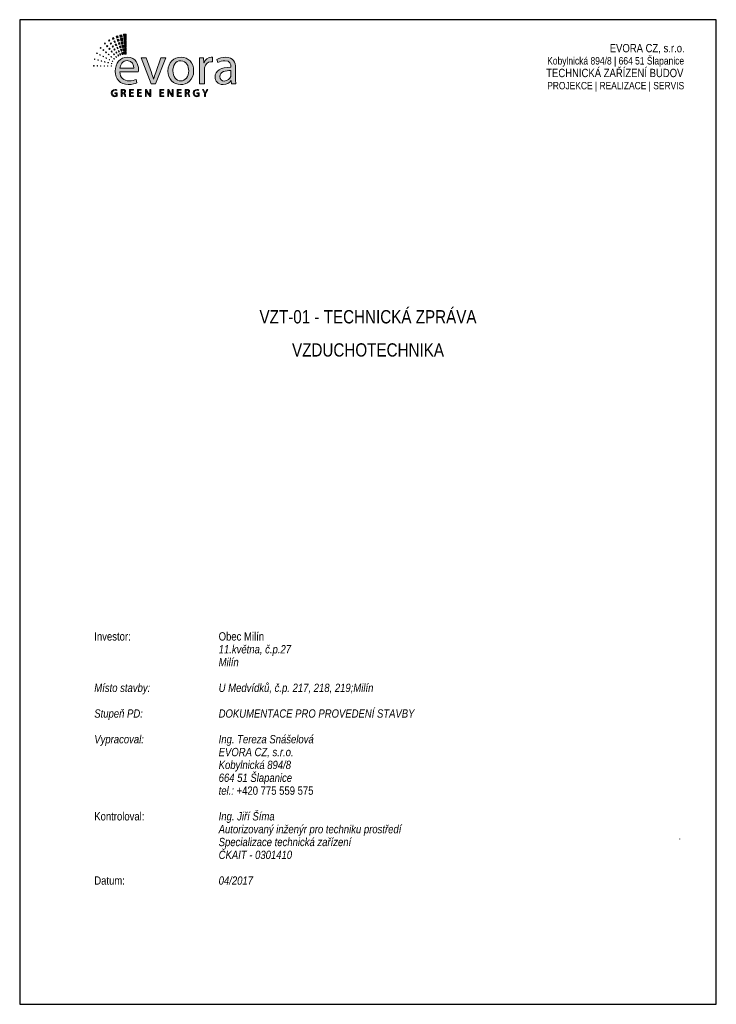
# Paper-space layout 'TZ' of a CAD drawing. Header units: millimetres. Extents: x 4 to 214, y -5 to 292.
import ezdxf

# ---------------------------------------------------------------- set-up
doc = ezdxf.new("R2010")
doc.units = ezdxf.units.MM
doc.linetypes.add('DOT', pattern=[25, 0, -25])
doc.styles.add('ARIAL NARROW 16', font='ARIALN.TTF', dxfattribs={"height": 4})
doc.styles.get("Standard").update_dxf_attribs({"font": 'arial.ttf'})

# ---------------------------------------------------------------- blocks, each defined once
blk = doc.blocks.new('block 4')
h = blk.add_hatch(color=8)
h.dxf.hatch_style = 2
h.paths.add_polyline_path([(47.78, 40.51), (47.68, 41.25), (46.99, 41.14), (47.14, 40.41)])
h = blk.add_hatch(color=8)
h.dxf.hatch_style = 2
h.paths.add_polyline_path([(49.07, 40.5), (49.07, 41.43), (48.19, 41.38), (48.27, 40.46)])
h = blk.add_hatch(color=8)
h.dxf.hatch_style = 2
h.paths.add_polyline_path([(42.48, 38.41), (42.29, 38.64), (42.08, 38.47), (42.28, 38.24)])
h = blk.add_hatch(color=8)
h.dxf.hatch_style = 2
h.paths.add_polyline_path([(43.84, 39.31), (43.65, 39.64), (43.36, 39.47), (43.56, 39.14)])
h = blk.add_hatch(color=8)
h.dxf.hatch_style = 2
h.paths.add_polyline_path([(44.4, 38.35), (44.21, 38.68), (43.95, 38.53), (44.15, 38.2)])
h = blk.add_hatch(color=8)
h.dxf.hatch_style = 2
h.paths.add_polyline_path([(45.19, 39.92), (45.01, 40.36), (44.62, 40.19), (44.82, 39.76)])
h = blk.add_hatch(color=8)
h.dxf.hatch_style = 2
h.paths.add_polyline_path([(45.62, 38.9), (45.43, 39.34), (45.08, 39.18), (45.28, 38.75)])
h = blk.add_hatch(color=8)
h.dxf.hatch_style = 2
h.paths.add_polyline_path([(46.04, 37.87), (45.86, 38.31), (45.55, 38.17), (45.75, 37.74)])
h = blk.add_hatch(color=8)
h.dxf.hatch_style = 2
h.paths.add_polyline_path([(46.53, 40.33), (46.38, 40.91), (45.86, 40.75), (46.04, 40.19)])
h = blk.add_hatch(color=8)
h.dxf.hatch_style = 2
h.paths.add_polyline_path([(46.82, 39.26), (46.67, 39.83), (46.2, 39.7), (46.38, 39.13)])
h = blk.add_hatch(color=8)
h.dxf.hatch_style = 2
h.paths.add_polyline_path([(47.11, 38.19), (46.95, 38.76), (46.54, 38.64), (46.72, 38.08)])
h = blk.add_hatch(color=8)
h.dxf.hatch_style = 2
h.paths.add_polyline_path([(47.93, 39.41), (47.83, 40.15), (47.22, 40.05), (47.36, 39.32)])
h = blk.add_hatch(color=8)
h.dxf.hatch_style = 2
h.paths.add_polyline_path([(48.08, 38.31), (47.98, 39.05), (47.44, 38.96), (47.59, 38.23)])
h = blk.add_hatch(color=8)
h.dxf.hatch_style = 2
h.paths.add_polyline_path([(48.23, 37.21), (48.13, 37.95), (47.66, 37.87), (47.81, 37.15)])
h = blk.add_hatch(color=8)
h.dxf.hatch_style = 2
h.paths.add_polyline_path([(49.07, 39.39), (49.07, 40.32), (48.28, 40.28), (48.36, 39.36)])
h = blk.add_hatch(color=8)
h.dxf.hatch_style = 2
h.paths.add_polyline_path([(49.07, 38.28), (49.07, 39.21), (48.38, 39.17), (48.46, 38.25)])
h = blk.add_hatch(color=8)
h.dxf.hatch_style = 2
h.paths.add_polyline_path([(49.07, 37.17), (49.07, 38.1), (48.47, 38.06), (48.55, 37.14)])
h = blk.add_hatch(color=8)
h.dxf.hatch_style = 2
h.paths.add_polyline_path([(39.85, 35.37), (39.68, 35.46), (39.59, 35.3), (39.77, 35.21)])
h = blk.add_hatch(color=8)
h.dxf.hatch_style = 2
h.paths.add_polyline_path([(40.83, 34.85), (40.66, 34.94), (40.58, 34.8), (40.76, 34.71)])
h = blk.add_hatch(color=8)
h.dxf.hatch_style = 2
h.paths.add_polyline_path([(41.04, 37.05), (40.86, 37.2), (40.72, 37.04), (40.91, 36.88)])
h = blk.add_hatch(color=8)
h.dxf.hatch_style = 2
h.paths.add_polyline_path([(41.89, 36.33), (41.71, 36.49), (41.58, 36.34), (41.77, 36.19)])
h = blk.add_hatch(color=8)
h.dxf.hatch_style = 2
h.paths.add_polyline_path([(42.74, 35.62), (42.56, 35.77), (42.44, 35.64), (42.63, 35.49)])
h = blk.add_hatch(color=8)
h.dxf.hatch_style = 2
h.paths.add_polyline_path([(43.18, 37.55), (42.99, 37.78), (42.8, 37.63), (43, 37.4)])
h = blk.add_hatch(color=8)
h.dxf.hatch_style = 2
h.paths.add_polyline_path([(43.59, 34.9), (43.41, 35.05), (43.31, 34.94), (43.5, 34.79)])
h = blk.add_hatch(color=8)
h.dxf.hatch_style = 2
h.paths.add_polyline_path([(43.88, 36.68), (43.69, 36.92), (43.52, 36.78), (43.72, 36.55)])
h = blk.add_hatch(color=8)
h.dxf.hatch_style = 2
h.paths.add_polyline_path([(44.58, 35.82), (44.39, 36.06), (44.24, 35.94), (44.44, 35.71)])
h = blk.add_hatch(color=8)
h.dxf.hatch_style = 2
h.paths.add_polyline_path([(44.97, 37.4), (44.77, 37.72), (44.54, 37.59), (44.74, 37.26)])
h = blk.add_hatch(color=8)
h.dxf.hatch_style = 2
h.paths.add_polyline_path([(45.28, 34.96), (45.09, 35.19), (44.96, 35.09), (45.16, 34.86)])
h = blk.add_hatch(color=8)
h.dxf.hatch_style = 2
h.paths.add_polyline_path([(45.53, 36.44), (45.34, 36.77), (45.13, 36.65), (45.33, 36.32)])
h = blk.add_hatch(color=8)
h.dxf.hatch_style = 2
h.paths.add_polyline_path([(46.09, 35.48), (45.9, 35.81), (45.72, 35.7), (45.93, 35.38)])
h = blk.add_hatch(color=8)
h.dxf.hatch_style = 2
h.paths.add_polyline_path([(46.47, 36.85), (46.29, 37.28), (46.02, 37.16), (46.22, 36.73)])
h = blk.add_hatch(color=8)
h.dxf.hatch_style = 2
h.paths.add_polyline_path([(46.66, 34.53), (46.46, 34.85), (46.32, 34.77), (46.52, 34.44)])
h = blk.add_hatch(color=8)
h.dxf.hatch_style = 2
h.paths.add_polyline_path([(46.9, 35.82), (46.72, 36.26), (46.48, 36.15), (46.68, 35.72)])
h = blk.add_hatch(color=8)
h.dxf.hatch_style = 2
h.paths.add_polyline_path([(47.39, 37.11), (47.24, 37.69), (46.88, 37.58), (47.06, 37.02)])
h = blk.add_hatch(color=8)
h.dxf.hatch_style = 2
h.paths.add_polyline_path([(47.33, 34.8), (47.15, 35.23), (46.95, 35.15), (47.15, 34.72)])
h = blk.add_hatch(color=8)
h.dxf.hatch_style = 2
h.paths.add_polyline_path([(47.68, 36.04), (47.53, 36.61), (47.22, 36.52), (47.4, 35.96)])
h = blk.add_hatch(color=8)
h.dxf.hatch_style = 2
h.paths.add_polyline_path([(47.97, 34.97), (47.82, 35.54), (47.56, 35.47), (47.74, 34.9)])
h = blk.add_hatch(color=8)
h.dxf.hatch_style = 2
h.paths.add_polyline_path([(48.38, 36.11), (48.28, 36.84), (47.88, 36.78), (48.03, 36.06)])
h = blk.add_hatch(color=8)
h.dxf.hatch_style = 2
h.paths.add_polyline_path([(48.53, 35.05), (48.43, 35.74), (48.11, 35.7), (48.25, 35.01)])
h = blk.add_hatch(color=8)
h.dxf.hatch_style = 2
h.paths.add_polyline_path([(49.07, 36.06), (49.07, 36.98), (48.57, 36.96), (48.65, 36.04)])
h = blk.add_hatch(color=8)
h.dxf.hatch_style = 2
h.paths.add_polyline_path([(49.07, 35.05), (49.07, 35.87), (48.67, 35.85), (48.74, 35.03)])
h = blk.add_hatch(color=8)
h.dxf.hatch_style = 2
h.paths.add_polyline_path([(39.07, 33.49), (38.92, 33.53), (38.88, 33.38), (39.03, 33.34)])
h = blk.add_hatch(color=8)
h.dxf.hatch_style = 2
h.paths.add_polyline_path([(40.15, 33.19), (40, 33.24), (39.96, 33.11), (40.11, 33.07)])
h = blk.add_hatch(color=8)
h.dxf.hatch_style = 2
h.paths.add_polyline_path([(41.22, 32.9), (41.07, 32.94), (41.04, 32.84), (41.19, 32.8)])
h = blk.add_hatch(color=8)
h.dxf.hatch_style = 2
h.paths.add_polyline_path([(41.81, 34.32), (41.64, 34.41), (41.57, 34.29), (41.74, 34.2)])
h = blk.add_hatch(color=8)
h.dxf.hatch_style = 2
h.paths.add_polyline_path([(42.29, 32.61), (42.14, 32.65), (42.11, 32.56), (42.26, 32.52)])
h = blk.add_hatch(color=8)
h.dxf.hatch_style = 2
h.paths.add_polyline_path([(42.79, 33.8), (42.62, 33.89), (42.56, 33.79), (42.73, 33.7)])
h = blk.add_hatch(color=8)
h.dxf.hatch_style = 2
h.paths.add_polyline_path([(43.36, 32.32), (43.21, 32.36), (43.19, 32.29), (43.34, 32.25)])
h = blk.add_hatch(color=8)
h.dxf.hatch_style = 2
h.paths.add_polyline_path([(43.77, 33.27), (43.6, 33.37), (43.55, 33.28), (43.72, 33.19)])
h = blk.add_hatch(color=8)
h.dxf.hatch_style = 2
h.paths.add_polyline_path([(44.44, 34.18), (44.26, 34.34), (44.17, 34.24), (44.36, 34.09)])
h = blk.add_hatch(color=8)
h.dxf.hatch_style = 2
h.paths.add_polyline_path([(44.43, 32.03), (44.28, 32.07), (44.27, 32.02), (44.42, 31.98)])
h = blk.add_hatch(color=8)
h.dxf.hatch_style = 2
h.paths.add_polyline_path([(44.75, 32.75), (44.58, 32.84), (44.54, 32.77), (44.71, 32.69)])
h = blk.add_hatch(color=8)
h.dxf.hatch_style = 2
h.paths.add_polyline_path([(45.29, 33.46), (45.1, 33.62), (45.03, 33.54), (45.22, 33.39)])
h = blk.add_hatch(color=8)
h.dxf.hatch_style = 2
h.paths.add_polyline_path([(45.98, 34.1), (45.79, 34.33), (45.68, 34.25), (45.88, 34.02)])
h = blk.add_hatch(color=8)
h.dxf.hatch_style = 2
h.paths.add_polyline_path([(38.76, 31.37), (38.64, 31.37), (38.63, 31.25), (38.76, 31.25)])
h = blk.add_hatch(color=8)
h.dxf.hatch_style = 2
h.paths.add_polyline_path([(39.87, 31.36), (39.75, 31.36), (39.74, 31.25), (39.87, 31.25)])
h = blk.add_hatch(color=8)
h.dxf.hatch_style = 2
h.paths.add_polyline_path([(40.98, 31.34), (40.86, 31.34), (40.85, 31.25), (40.98, 31.25)])
h = blk.add_hatch(color=8)
h.dxf.hatch_style = 2
h.paths.add_polyline_path([(42.09, 31.33), (41.97, 31.33), (41.96, 31.25), (42.09, 31.25)])
h = blk.add_hatch(color=8)
h.dxf.hatch_style = 2
h.paths.add_polyline_path([(43.2, 31.31), (43.08, 31.31), (43.08, 31.25), (43.2, 31.25)])
h = blk.add_hatch(color=8)
h.dxf.hatch_style = 2
h.paths.add_polyline_path([(44.32, 31.29), (44.19, 31.3), (44.19, 31.25), (44.31, 31.25)])
at = {"lineweight": 0}
for points in [[(47.78, 40.51), (47.68, 41.25), (46.99, 41.14), (47.14, 40.41), (47.78, 40.51)], [(49.07, 40.5), (49.07, 41.43), (48.19, 41.38), (48.27, 40.46), (49.07, 40.5)], [(42.48, 38.41), (42.29, 38.64), (42.08, 38.47), (42.28, 38.24), (42.48, 38.41)], [(43.84, 39.31), (43.65, 39.64), (43.36, 39.47), (43.56, 39.14), (43.84, 39.31)], [(44.4, 38.35), (44.21, 38.68), (43.95, 38.53), (44.15, 38.2), (44.4, 38.35)], [(45.19, 39.92), (45.01, 40.36), (44.62, 40.19), (44.82, 39.76), (45.19, 39.92)], [(45.62, 38.9), (45.43, 39.34), (45.08, 39.18), (45.28, 38.75), (45.62, 38.9)], [(46.04, 37.87), (45.86, 38.31), (45.55, 38.17), (45.75, 37.74), (46.04, 37.87)], [(46.53, 40.33), (46.38, 40.91), (45.86, 40.75), (46.04, 40.19), (46.53, 40.33)], [(46.82, 39.26), (46.67, 39.83), (46.2, 39.7), (46.38, 39.13), (46.82, 39.26)], [(47.11, 38.19), (46.95, 38.76), (46.54, 38.64), (46.72, 38.08), (47.11, 38.19)], [(47.93, 39.41), (47.83, 40.15), (47.22, 40.05), (47.36, 39.32), (47.93, 39.41)], [(48.08, 38.31), (47.98, 39.05), (47.44, 38.96), (47.59, 38.23), (48.08, 38.31)], [(48.23, 37.21), (48.13, 37.95), (47.66, 37.87), (47.81, 37.15), (48.23, 37.21)], [(49.07, 39.39), (49.07, 40.32), (48.28, 40.28), (48.36, 39.36), (49.07, 39.39)], [(49.07, 38.28), (49.07, 39.21), (48.38, 39.17), (48.46, 38.25), (49.07, 38.28)], [(49.07, 37.17), (49.07, 38.1), (48.47, 38.06), (48.55, 37.14), (49.07, 37.17)], [(39.85, 35.37), (39.68, 35.46), (39.59, 35.3), (39.77, 35.21), (39.85, 35.37)], [(40.83, 34.85), (40.66, 34.94), (40.58, 34.8), (40.76, 34.71), (40.83, 34.85)], [(41.04, 37.05), (40.86, 37.2), (40.72, 37.04), (40.91, 36.88), (41.04, 37.05)], [(41.89, 36.33), (41.71, 36.49), (41.58, 36.34), (41.77, 36.19), (41.89, 36.33)], [(42.74, 35.62), (42.56, 35.77), (42.44, 35.64), (42.63, 35.49), (42.74, 35.62)], [(43.18, 37.55), (42.99, 37.78), (42.8, 37.63), (43, 37.4), (43.18, 37.55)], [(43.59, 34.9), (43.41, 35.05), (43.31, 34.94), (43.5, 34.79), (43.59, 34.9)], [(43.88, 36.68), (43.69, 36.92), (43.52, 36.78), (43.72, 36.55), (43.88, 36.68)], [(44.58, 35.82), (44.39, 36.06), (44.24, 35.94), (44.44, 35.71), (44.58, 35.82)], [(44.97, 37.4), (44.77, 37.72), (44.54, 37.59), (44.74, 37.26), (44.97, 37.4)], [(45.28, 34.96), (45.09, 35.19), (44.96, 35.09), (45.16, 34.86), (45.28, 34.96)], [(45.53, 36.44), (45.34, 36.77), (45.13, 36.65), (45.33, 36.32), (45.53, 36.44)], [(46.09, 35.48), (45.9, 35.81), (45.72, 35.7), (45.93, 35.38), (46.09, 35.48)], [(46.47, 36.85), (46.29, 37.28), (46.02, 37.16), (46.22, 36.73), (46.47, 36.85)], [(46.66, 34.53), (46.46, 34.85), (46.32, 34.77), (46.52, 34.44), (46.66, 34.53)], [(46.9, 35.82), (46.72, 36.26), (46.48, 36.15), (46.68, 35.72), (46.9, 35.82)], [(47.39, 37.11), (47.24, 37.69), (46.88, 37.58), (47.06, 37.02), (47.39, 37.11)], [(47.33, 34.8), (47.15, 35.23), (46.95, 35.15), (47.15, 34.72), (47.33, 34.8)], [(47.68, 36.04), (47.53, 36.61), (47.22, 36.52), (47.4, 35.96), (47.68, 36.04)], [(47.97, 34.97), (47.82, 35.54), (47.56, 35.47), (47.74, 34.9), (47.97, 34.97)], [(48.38, 36.11), (48.28, 36.84), (47.88, 36.78), (48.03, 36.06), (48.38, 36.11)], [(48.53, 35.05), (48.43, 35.74), (48.11, 35.7), (48.25, 35.01), (48.53, 35.05)], [(49.07, 36.06), (49.07, 36.98), (48.57, 36.96), (48.65, 36.04), (49.07, 36.06)], [(49.07, 35.05), (49.07, 35.87), (48.67, 35.85), (48.74, 35.03), (49.07, 35.05)], [(39.07, 33.49), (38.92, 33.53), (38.88, 33.38), (39.03, 33.34), (39.07, 33.49)], [(40.15, 33.19), (40, 33.24), (39.96, 33.11), (40.11, 33.07), (40.15, 33.19)], [(41.22, 32.9), (41.07, 32.94), (41.04, 32.84), (41.19, 32.8), (41.22, 32.9)], [(41.81, 34.32), (41.64, 34.41), (41.57, 34.29), (41.74, 34.2), (41.81, 34.32)], [(42.29, 32.61), (42.14, 32.65), (42.11, 32.56), (42.26, 32.52), (42.29, 32.61)], [(42.79, 33.8), (42.62, 33.89), (42.56, 33.79), (42.73, 33.7), (42.79, 33.8)], [(43.36, 32.32), (43.21, 32.36), (43.19, 32.29), (43.34, 32.25), (43.36, 32.32)], [(43.77, 33.27), (43.6, 33.37), (43.55, 33.28), (43.72, 33.19), (43.77, 33.27)], [(44.44, 34.18), (44.26, 34.34), (44.17, 34.24), (44.36, 34.09), (44.44, 34.18)], [(44.43, 32.03), (44.28, 32.07), (44.27, 32.02), (44.42, 31.98), (44.43, 32.03)], [(44.75, 32.75), (44.58, 32.84), (44.54, 32.77), (44.71, 32.69), (44.75, 32.75)], [(45.29, 33.46), (45.1, 33.62), (45.03, 33.54), (45.22, 33.39), (45.29, 33.46)], [(45.98, 34.1), (45.79, 34.33), (45.68, 34.25), (45.88, 34.02), (45.98, 34.1)], [(38.76, 31.37), (38.64, 31.37), (38.63, 31.25), (38.76, 31.25), (38.76, 31.37)], [(39.87, 31.36), (39.75, 31.36), (39.74, 31.25), (39.87, 31.25), (39.87, 31.36)], [(40.98, 31.34), (40.86, 31.34), (40.85, 31.25), (40.98, 31.25), (40.98, 31.34)], [(42.09, 31.33), (41.97, 31.33), (41.96, 31.25), (42.09, 31.25), (42.09, 31.33)], [(43.2, 31.31), (43.08, 31.31), (43.08, 31.25), (43.2, 31.25), (43.2, 31.31)], [(44.32, 31.29), (44.19, 31.3), (44.19, 31.25), (44.31, 31.25), (44.32, 31.29)]]:
    blk.add_lwpolyline(points, dxfattribs=at)
blk = doc.blocks.new('block 3')
blk.add_blockref('block 4', (0, 0))
blk = doc.blocks.new('block 2')
blk.add_blockref('block 3', (0, 0))
blk = doc.blocks.new('A$C685A7237')
h = blk.add_hatch(color=63)
h.dxf.hatch_style = 2
edge = h.paths.add_edge_path()
edge.add_spline(control_points=[(43.89, -12.57), (43.89, -12.71), (43.87, -12.89), (43.82, -13.06), (43.58, -13.77), (42.87, -14.46), (41.76, -14.46), (41, -14.46), (40.34, -14.01), (40.34, -13.01), (40.34, -11.38), (42.23, -11.08), (43.89, -11.12), (43.89, -11.12), (43.89, -12.57), (43.89, -12.57)], knot_values=[0, 0, 0, 0, 1, 1, 1, 2, 2, 2, 3, 3, 3, 4, 4, 4, 5, 5, 5, 5], degree=3, periodic=0)
edge = h.paths.add_edge_path()
edge.add_spline(control_points=[(45.36, -10.25), (45.36, -8.59), (44.74, -6.84), (42.17, -6.84), (41.12, -6.84), (40.09, -7.13), (39.4, -7.57), (39.4, -7.57), (39.75, -8.59), (39.75, -8.59), (40.34, -8.19), (41.15, -7.96), (41.95, -7.96), (43.66, -7.95), (43.86, -9.21), (43.86, -9.89), (43.86, -9.89), (43.86, -10.06), (43.86, -10.06), (40.61, -10.04), (38.81, -11.15), (38.81, -13.18), (38.81, -14.39), (39.68, -15.59), (41.38, -15.59), (42.57, -15.59), (43.47, -15), (43.94, -14.34), (43.94, -14.34), (43.99, -14.34), (43.99, -14.34), (43.99, -14.34), (44.11, -15.4), (44.11, -15.4), (44.11, -15.4), (45.48, -15.4), (45.48, -15.4), (45.4, -14.83), (45.36, -14.12), (45.36, -13.39), (45.36, -13.39), (45.36, -10.25), (45.36, -10.25)], knot_values=[0, 0, 0, 0, 1, 1, 1, 2, 2, 2, 3, 3, 3, 4, 4, 4, 5, 5, 5, 6, 6, 6, 7, 7, 7, 8, 8, 8, 9, 9, 9, 10, 10, 10, 11, 11, 11, 12, 12, 12, 13, 13, 13, 14, 14, 14, 14], degree=3, periodic=0)
edge = h.paths.add_edge_path()
edge.add_spline(control_points=[(33.89, -15.4), (33.89, -15.4), (35.42, -15.4), (35.42, -15.4), (35.42, -15.4), (35.42, -10.93), (35.42, -10.93), (35.42, -10.68), (35.43, -10.42), (35.47, -10.22), (35.68, -9.07), (36.44, -8.28), (37.51, -8.28), (37.72, -8.28), (37.88, -8.28), (38.03, -8.31), (38.03, -8.31), (38.03, -6.87), (38.03, -6.87), (37.89, -6.86), (37.77, -6.84), (37.62, -6.84), (36.6, -6.84), (35.66, -7.55), (35.28, -8.67), (35.28, -8.67), (35.23, -8.67), (35.23, -8.67), (35.23, -8.67), (35.16, -7.01), (35.16, -7.01), (35.16, -7.01), (33.82, -7.01), (33.82, -7.01), (33.87, -7.79), (33.89, -8.64), (33.89, -9.63), (33.89, -9.63), (33.89, -15.4), (33.89, -15.4)], knot_values=[0, 0, 0, 0, 1, 1, 1, 2, 2, 2, 3, 3, 3, 4, 4, 4, 5, 5, 5, 6, 6, 6, 7, 7, 7, 8, 8, 8, 9, 9, 9, 10, 10, 10, 11, 11, 11, 12, 12, 12, 13, 13, 13, 13], degree=3, periodic=0)
edge = h.paths.add_edge_path()
edge.add_spline(control_points=[(27.9, -7.98), (29.7, -7.98), (30.41, -9.77), (30.41, -11.19), (30.41, -13.08), (29.32, -14.44), (27.86, -14.44), (26.37, -14.44), (25.33, -13.06), (25.33, -11.22), (25.33, -9.64), (26.11, -7.98), (27.9, -7.98)], knot_values=[0, 0, 0, 0, 1, 1, 1, 2, 2, 2, 3, 3, 3, 4, 4, 4, 4], degree=3, periodic=0)
edge = h.paths.add_edge_path()
edge.add_spline(control_points=[(27.93, -6.84), (25.63, -6.84), (23.77, -8.48), (23.77, -11.27), (23.77, -13.92), (25.54, -15.59), (27.79, -15.59), (29.8, -15.59), (31.97, -14.24), (31.97, -11.14), (31.97, -8.59), (30.34, -6.84), (27.93, -6.84)], knot_values=[0, 0, 0, 0, 1, 1, 1, 2, 2, 2, 3, 3, 3, 4, 4, 4, 4], degree=3, periodic=0)
edge = h.paths.add_edge_path()
edge.add_spline(control_points=[(15.18, -7.01), (15.18, -7.01), (18.37, -15.4), (18.37, -15.4), (18.37, -15.4), (19.82, -15.4), (19.82, -15.4), (19.82, -15.4), (23.12, -7.01), (23.12, -7.01), (23.12, -7.01), (21.52, -7.01), (21.52, -7.01), (21.52, -7.01), (19.89, -11.71), (19.89, -11.71), (19.62, -12.49), (19.37, -13.18), (19.18, -13.87), (19.18, -13.87), (19.13, -13.87), (19.13, -13.87), (18.96, -13.18), (18.73, -12.49), (18.45, -11.71), (18.45, -11.71), (16.81, -7.01), (16.81, -7.01), (16.81, -7.01), (15.18, -7.01), (15.18, -7.01)], knot_values=[0, 0, 0, 0, 1, 1, 1, 2, 2, 2, 3, 3, 3, 4, 4, 4, 5, 5, 5, 6, 6, 6, 7, 7, 7, 8, 8, 8, 9, 9, 9, 10, 10, 10, 10], degree=3, periodic=0)
edge = h.paths.add_edge_path()
edge.add_spline(control_points=[(8.41, -10.39), (8.53, -9.33), (9.19, -7.93), (10.74, -7.93), (12.46, -7.93), (12.88, -9.44), (12.86, -10.39), (12.86, -10.39), (8.41, -10.39), (8.41, -10.39)], knot_values=[0, 0, 0, 0, 1, 1, 1, 2, 2, 2, 3, 3, 3, 3], degree=3, periodic=0)
edge = h.paths.add_edge_path()
edge.add_spline(control_points=[(14.28, -11.48), (14.31, -11.31), (14.33, -11.08), (14.33, -10.77), (14.33, -9.23), (13.62, -6.84), (10.87, -6.84), (8.42, -6.84), (6.93, -8.81), (6.93, -11.34), (6.93, -13.87), (8.47, -15.59), (11.06, -15.59), (12.39, -15.59), (13.33, -15.29), (13.86, -15.05), (13.86, -15.05), (13.59, -13.96), (13.59, -13.96), (13.03, -14.2), (12.36, -14.39), (11.26, -14.39), (9.72, -14.39), (8.42, -13.54), (8.39, -11.48), (8.39, -11.48), (14.28, -11.48), (14.28, -11.48)], knot_values=[0, 0, 0, 0, 1, 1, 1, 2, 2, 2, 3, 3, 3, 4, 4, 4, 5, 5, 5, 6, 6, 6, 7, 7, 7, 8, 8, 8, 9, 9, 9, 9], degree=3, periodic=0)
h = blk.add_hatch(color=8)
h.dxf.hatch_style = 2
edge = h.paths.add_edge_path()
edge.add_spline(control_points=[(35.79, -19.45), (35.79, -19.45), (35.79, -18.48), (35.79, -18.48), (35.79, -18.48), (36.55, -17.17), (36.55, -17.17), (36.55, -17.17), (36.22, -17.17), (36.22, -17.17), (36.22, -17.17), (35.89, -17.8), (35.89, -17.8), (35.8, -17.97), (35.72, -18.12), (35.66, -18.27), (35.66, -18.27), (35.66, -18.27), (35.66, -18.27), (35.58, -18.11), (35.51, -17.97), (35.43, -17.8), (35.43, -17.8), (35.11, -17.17), (35.11, -17.17), (35.11, -17.17), (34.77, -17.17), (34.77, -17.17), (34.77, -17.17), (35.49, -18.48), (35.49, -18.48), (35.49, -18.48), (35.49, -19.45), (35.49, -19.45), (35.49, -19.45), (35.79, -19.45), (35.79, -19.45)], knot_values=[0, 0, 0, 0, 1, 1, 1, 2, 2, 2, 3, 3, 3, 4, 4, 4, 5, 5, 5, 6, 6, 6, 7, 7, 7, 8, 8, 8, 9, 9, 9, 10, 10, 10, 11, 11, 11, 12, 12, 12, 12], degree=3, periodic=0)
edge = h.paths.add_edge_path()
edge.add_spline(control_points=[(33.69, -18.25), (33.69, -18.25), (32.94, -18.25), (32.94, -18.25), (32.94, -18.25), (32.94, -18.49), (32.94, -18.49), (32.94, -18.49), (33.4, -18.49), (33.4, -18.49), (33.4, -18.49), (33.4, -19.17), (33.4, -19.17), (33.33, -19.21), (33.2, -19.23), (33.01, -19.23), (32.47, -19.23), (32.13, -18.89), (32.13, -18.31), (32.13, -17.74), (32.49, -17.39), (33.04, -17.39), (33.27, -17.39), (33.43, -17.43), (33.55, -17.49), (33.55, -17.49), (33.62, -17.25), (33.62, -17.25), (33.52, -17.2), (33.31, -17.15), (33.05, -17.15), (32.28, -17.15), (31.81, -17.64), (31.81, -18.33), (31.81, -18.68), (31.94, -18.99), (32.13, -19.18), (32.36, -19.39), (32.64, -19.48), (32.99, -19.48), (33.29, -19.48), (33.56, -19.4), (33.69, -19.35), (33.69, -19.35), (33.69, -18.25), (33.69, -18.25)], knot_values=[0, 0, 0, 0, 1, 1, 1, 2, 2, 2, 3, 3, 3, 4, 4, 4, 5, 5, 5, 6, 6, 6, 7, 7, 7, 8, 8, 8, 9, 9, 9, 10, 10, 10, 11, 11, 11, 12, 12, 12, 13, 13, 13, 14, 14, 14, 15, 15, 15, 15], degree=3, periodic=0)
edge = h.paths.add_edge_path()
edge.add_spline(control_points=[(29.56, -17.41), (29.62, -17.39), (29.71, -17.38), (29.86, -17.38), (30.17, -17.38), (30.38, -17.51), (30.38, -17.81), (30.38, -18.07), (30.18, -18.24), (29.87, -18.24), (29.87, -18.24), (29.56, -18.24), (29.56, -18.24), (29.56, -18.24), (29.56, -17.41), (29.56, -17.41)], knot_values=[0, 0, 0, 0, 1, 1, 1, 2, 2, 2, 3, 3, 3, 4, 4, 4, 5, 5, 5, 5], degree=3, periodic=0)
edge = h.paths.add_edge_path()
edge.add_spline(control_points=[(29.27, -19.45), (29.27, -19.45), (29.56, -19.45), (29.56, -19.45), (29.56, -19.45), (29.56, -18.46), (29.56, -18.46), (29.56, -18.46), (29.84, -18.46), (29.84, -18.46), (30.11, -18.47), (30.23, -18.59), (30.3, -18.91), (30.36, -19.19), (30.41, -19.39), (30.45, -19.45), (30.45, -19.45), (30.76, -19.45), (30.76, -19.45), (30.71, -19.36), (30.65, -19.14), (30.58, -18.83), (30.53, -18.59), (30.42, -18.43), (30.25, -18.37), (30.25, -18.37), (30.25, -18.36), (30.25, -18.36), (30.49, -18.27), (30.68, -18.07), (30.68, -17.78), (30.68, -17.6), (30.61, -17.44), (30.5, -17.34), (30.36, -17.22), (30.15, -17.15), (29.84, -17.15), (29.64, -17.15), (29.42, -17.17), (29.27, -17.2), (29.27, -17.2), (29.27, -19.45), (29.27, -19.45)], knot_values=[0, 0, 0, 0, 1, 1, 1, 2, 2, 2, 3, 3, 3, 4, 4, 4, 5, 5, 5, 6, 6, 6, 7, 7, 7, 8, 8, 8, 9, 9, 9, 10, 10, 10, 11, 11, 11, 12, 12, 12, 13, 13, 13, 14, 14, 14, 14], degree=3, periodic=0)
h.paths.add_polyline_path([(27.93, -18.14), (27.05, -18.14), (27.05, -17.42), (27.99, -17.42), (27.99, -17.17), (26.75, -17.17), (26.75, -19.45), (28.04, -19.45), (28.04, -19.21), (27.05, -19.21), (27.05, -18.38), (27.93, -18.38)])
edge = h.paths.add_edge_path()
edge.add_spline(control_points=[(23.96, -19.45), (23.96, -19.45), (23.96, -18.48), (23.96, -18.48), (23.96, -18.1), (23.95, -17.82), (23.94, -17.54), (23.94, -17.54), (23.95, -17.53), (23.95, -17.53), (24.06, -17.78), (24.21, -18.04), (24.37, -18.3), (24.37, -18.3), (25.1, -19.45), (25.1, -19.45), (25.1, -19.45), (25.39, -19.45), (25.39, -19.45), (25.39, -19.45), (25.39, -17.17), (25.39, -17.17), (25.39, -17.17), (25.12, -17.17), (25.12, -17.17), (25.12, -17.17), (25.12, -18.13), (25.12, -18.13), (25.12, -18.48), (25.12, -18.76), (25.15, -19.06), (25.15, -19.06), (25.14, -19.07), (25.14, -19.07), (25.03, -18.83), (24.9, -18.59), (24.73, -18.33), (24.73, -18.33), (24.01, -17.17), (24.01, -17.17), (24.01, -17.17), (23.68, -17.17), (23.68, -17.17), (23.68, -17.17), (23.68, -19.45), (23.68, -19.45), (23.68, -19.45), (23.96, -19.45), (23.96, -19.45)], knot_values=[0, 0, 0, 0, 1, 1, 1, 2, 2, 2, 3, 3, 3, 4, 4, 4, 5, 5, 5, 6, 6, 6, 7, 7, 7, 8, 8, 8, 9, 9, 9, 10, 10, 10, 11, 11, 11, 12, 12, 12, 13, 13, 13, 14, 14, 14, 15, 15, 15, 16, 16, 16, 16], degree=3, periodic=0)
h.paths.add_polyline_path([(22.34, -18.14), (21.46, -18.14), (21.46, -17.42), (22.4, -17.42), (22.4, -17.17), (21.16, -17.17), (21.16, -19.45), (22.45, -19.45), (22.45, -19.21), (21.46, -19.21), (21.46, -18.38), (22.34, -18.38)])
edge = h.paths.add_edge_path()
edge.add_spline(control_points=[(16.8, -19.45), (16.8, -19.45), (16.8, -18.48), (16.8, -18.48), (16.8, -18.1), (16.8, -17.82), (16.78, -17.54), (16.78, -17.54), (16.79, -17.53), (16.79, -17.53), (16.9, -17.78), (17.06, -18.04), (17.22, -18.3), (17.22, -18.3), (17.94, -19.45), (17.94, -19.45), (17.94, -19.45), (18.24, -19.45), (18.24, -19.45), (18.24, -19.45), (18.24, -17.17), (18.24, -17.17), (18.24, -17.17), (17.96, -17.17), (17.96, -17.17), (17.96, -17.17), (17.96, -18.13), (17.96, -18.13), (17.96, -18.48), (17.97, -18.76), (17.99, -19.06), (17.99, -19.06), (17.98, -19.07), (17.98, -19.07), (17.88, -18.83), (17.74, -18.59), (17.58, -18.33), (17.58, -18.33), (16.85, -17.17), (16.85, -17.17), (16.85, -17.17), (16.53, -17.17), (16.53, -17.17), (16.53, -17.17), (16.53, -19.45), (16.53, -19.45), (16.53, -19.45), (16.8, -19.45), (16.8, -19.45)], knot_values=[0, 0, 0, 0, 1, 1, 1, 2, 2, 2, 3, 3, 3, 4, 4, 4, 5, 5, 5, 6, 6, 6, 7, 7, 7, 8, 8, 8, 9, 9, 9, 10, 10, 10, 11, 11, 11, 12, 12, 12, 13, 13, 13, 14, 14, 14, 15, 15, 15, 16, 16, 16, 16], degree=3, periodic=0)
h.paths.add_polyline_path([(15.19, -18.14), (14.31, -18.14), (14.31, -17.42), (15.24, -17.42), (15.24, -17.17), (14.01, -17.17), (14.01, -19.45), (15.29, -19.45), (15.29, -19.21), (14.31, -19.21), (14.31, -18.38), (15.19, -18.38)])
h.paths.add_polyline_path([(12.68, -18.14), (11.79, -18.14), (11.79, -17.42), (12.73, -17.42), (12.73, -17.17), (11.49, -17.17), (11.49, -19.45), (12.78, -19.45), (12.78, -19.21), (11.79, -19.21), (11.79, -18.38), (12.68, -18.38)])
edge = h.paths.add_edge_path()
edge.add_spline(control_points=[(9.12, -17.41), (9.17, -17.39), (9.27, -17.38), (9.41, -17.38), (9.73, -17.38), (9.94, -17.51), (9.94, -17.81), (9.94, -18.07), (9.74, -18.24), (9.42, -18.24), (9.42, -18.24), (9.12, -18.24), (9.12, -18.24), (9.12, -18.24), (9.12, -17.41), (9.12, -17.41)], knot_values=[0, 0, 0, 0, 1, 1, 1, 2, 2, 2, 3, 3, 3, 4, 4, 4, 5, 5, 5, 5], degree=3, periodic=0)
edge = h.paths.add_edge_path()
edge.add_spline(control_points=[(8.83, -19.45), (8.83, -19.45), (9.12, -19.45), (9.12, -19.45), (9.12, -19.45), (9.12, -18.46), (9.12, -18.46), (9.12, -18.46), (9.4, -18.46), (9.4, -18.46), (9.67, -18.47), (9.79, -18.59), (9.86, -18.91), (9.92, -19.19), (9.97, -19.39), (10.01, -19.45), (10.01, -19.45), (10.31, -19.45), (10.31, -19.45), (10.27, -19.36), (10.21, -19.14), (10.14, -18.83), (10.08, -18.59), (9.98, -18.43), (9.81, -18.37), (9.81, -18.37), (9.81, -18.36), (9.81, -18.36), (10.04, -18.27), (10.23, -18.07), (10.23, -17.78), (10.23, -17.6), (10.17, -17.44), (10.05, -17.34), (9.91, -17.22), (9.71, -17.15), (9.39, -17.15), (9.19, -17.15), (8.98, -17.17), (8.83, -17.2), (8.83, -17.2), (8.83, -19.45), (8.83, -19.45)], knot_values=[0, 0, 0, 0, 1, 1, 1, 2, 2, 2, 3, 3, 3, 4, 4, 4, 5, 5, 5, 6, 6, 6, 7, 7, 7, 8, 8, 8, 9, 9, 9, 10, 10, 10, 11, 11, 11, 12, 12, 12, 13, 13, 13, 14, 14, 14, 14], degree=3, periodic=0)
edge = h.paths.add_edge_path()
edge.add_spline(control_points=[(7.53, -18.25), (7.53, -18.25), (6.78, -18.25), (6.78, -18.25), (6.78, -18.25), (6.78, -18.49), (6.78, -18.49), (6.78, -18.49), (7.24, -18.49), (7.24, -18.49), (7.24, -18.49), (7.24, -19.17), (7.24, -19.17), (7.17, -19.21), (7.04, -19.23), (6.85, -19.23), (6.31, -19.23), (5.97, -18.89), (5.97, -18.31), (5.97, -17.74), (6.33, -17.39), (6.89, -17.39), (7.12, -17.39), (7.27, -17.43), (7.39, -17.49), (7.39, -17.49), (7.47, -17.25), (7.47, -17.25), (7.37, -17.2), (7.16, -17.15), (6.89, -17.15), (6.13, -17.15), (5.66, -17.64), (5.66, -18.33), (5.66, -18.68), (5.78, -18.99), (5.98, -19.18), (6.2, -19.39), (6.48, -19.48), (6.83, -19.48), (7.14, -19.48), (7.4, -19.4), (7.53, -19.35), (7.53, -19.35), (7.53, -18.25), (7.53, -18.25)], knot_values=[0, 0, 0, 0, 1, 1, 1, 2, 2, 2, 3, 3, 3, 4, 4, 4, 5, 5, 5, 6, 6, 6, 7, 7, 7, 8, 8, 8, 9, 9, 9, 10, 10, 10, 11, 11, 11, 12, 12, 12, 13, 13, 13, 14, 14, 14, 15, 15, 15, 15], degree=3, periodic=0)
at = {"lineweight": 0}
for points in [[(12.68, -18.14), (11.79, -18.14), (11.79, -17.42), (12.73, -17.42), (12.73, -17.17), (11.49, -17.17), (11.49, -19.45), (12.78, -19.45), (12.78, -19.21), (11.79, -19.21), (11.79, -18.38), (12.68, -18.38), (12.68, -18.14)], [(15.19, -18.14), (14.31, -18.14), (14.31, -17.42), (15.24, -17.42), (15.24, -17.17), (14.01, -17.17), (14.01, -19.45), (15.29, -19.45), (15.29, -19.21), (14.31, -19.21), (14.31, -18.38), (15.19, -18.38), (15.19, -18.14)], [(22.34, -18.14), (21.46, -18.14), (21.46, -17.42), (22.4, -17.42), (22.4, -17.17), (21.16, -17.17), (21.16, -19.45), (22.45, -19.45), (22.45, -19.21), (21.46, -19.21), (21.46, -18.38), (22.34, -18.38), (22.34, -18.14)], [(27.93, -18.14), (27.05, -18.14), (27.05, -17.42), (27.99, -17.42), (27.99, -17.17), (26.75, -17.17), (26.75, -19.45), (28.04, -19.45), (28.04, -19.21), (27.05, -19.21), (27.05, -18.38), (27.93, -18.38), (27.93, -18.14)]]:
    blk.add_lwpolyline(points, dxfattribs=at)
for points, knots in [([(14.28, -11.48), (14.31, -11.31), (14.33, -11.08), (14.33, -10.77), (14.33, -9.23), (13.62, -6.84), (10.87, -6.84), (8.42, -6.84), (6.93, -8.81), (6.93, -11.34), (6.93, -13.87), (8.47, -15.59), (11.06, -15.59), (12.39, -15.59), (13.33, -15.29), (13.86, -15.05), (13.86, -15.05), (13.59, -13.96), (13.59, -13.96), (13.03, -14.2), (12.36, -14.39), (11.26, -14.39), (9.72, -14.39), (8.42, -13.54), (8.39, -11.48), (8.39, -11.48), (14.28, -11.48), (14.28, -11.48)], [0, 0, 0, 0, 1, 1, 1, 2, 2, 2, 3, 3, 3, 4, 4, 4, 5, 5, 5, 6, 6, 6, 7, 7, 7, 8, 8, 8, 9, 9, 9, 9]), ([(8.41, -10.39), (8.53, -9.33), (9.19, -7.93), (10.74, -7.93), (12.46, -7.93), (12.88, -9.44), (12.86, -10.39), (12.86, -10.39), (8.41, -10.39), (8.41, -10.39)], [0, 0, 0, 0, 1, 1, 1, 2, 2, 2, 3, 3, 3, 3]), ([(15.18, -7.01), (15.18, -7.01), (18.37, -15.4), (18.37, -15.4), (18.37, -15.4), (19.82, -15.4), (19.82, -15.4), (19.82, -15.4), (23.12, -7.01), (23.12, -7.01), (23.12, -7.01), (21.52, -7.01), (21.52, -7.01), (21.52, -7.01), (19.89, -11.71), (19.89, -11.71), (19.62, -12.49), (19.37, -13.18), (19.18, -13.87), (19.18, -13.87), (19.13, -13.87), (19.13, -13.87), (18.96, -13.18), (18.73, -12.49), (18.45, -11.71), (18.45, -11.71), (16.81, -7.01), (16.81, -7.01), (16.81, -7.01), (15.18, -7.01), (15.18, -7.01)], [0, 0, 0, 0, 1, 1, 1, 2, 2, 2, 3, 3, 3, 4, 4, 4, 5, 5, 5, 6, 6, 6, 7, 7, 7, 8, 8, 8, 9, 9, 9, 10, 10, 10, 10]), ([(27.93, -6.84), (25.63, -6.84), (23.77, -8.48), (23.77, -11.27), (23.77, -13.92), (25.54, -15.59), (27.79, -15.59), (29.8, -15.59), (31.97, -14.24), (31.97, -11.14), (31.97, -8.59), (30.34, -6.84), (27.93, -6.84)], [0, 0, 0, 0, 1, 1, 1, 2, 2, 2, 3, 3, 3, 4, 4, 4, 4]), ([(27.9, -7.98), (29.7, -7.98), (30.41, -9.77), (30.41, -11.19), (30.41, -13.08), (29.32, -14.44), (27.86, -14.44), (26.37, -14.44), (25.33, -13.06), (25.33, -11.22), (25.33, -9.64), (26.11, -7.98), (27.9, -7.98)], [0, 0, 0, 0, 1, 1, 1, 2, 2, 2, 3, 3, 3, 4, 4, 4, 4]), ([(33.89, -15.4), (33.89, -15.4), (35.42, -15.4), (35.42, -15.4), (35.42, -15.4), (35.42, -10.93), (35.42, -10.93), (35.42, -10.68), (35.43, -10.42), (35.47, -10.22), (35.68, -9.07), (36.44, -8.28), (37.51, -8.28), (37.72, -8.28), (37.88, -8.28), (38.03, -8.31), (38.03, -8.31), (38.03, -6.87), (38.03, -6.87), (37.89, -6.86), (37.77, -6.84), (37.62, -6.84), (36.6, -6.84), (35.66, -7.55), (35.28, -8.67), (35.28, -8.67), (35.23, -8.67), (35.23, -8.67), (35.23, -8.67), (35.16, -7.01), (35.16, -7.01), (35.16, -7.01), (33.82, -7.01), (33.82, -7.01), (33.87, -7.79), (33.89, -8.64), (33.89, -9.63), (33.89, -9.63), (33.89, -15.4), (33.89, -15.4)], [0, 0, 0, 0, 1, 1, 1, 2, 2, 2, 3, 3, 3, 4, 4, 4, 5, 5, 5, 6, 6, 6, 7, 7, 7, 8, 8, 8, 9, 9, 9, 10, 10, 10, 11, 11, 11, 12, 12, 12, 13, 13, 13, 13]), ([(45.36, -10.25), (45.36, -8.59), (44.74, -6.84), (42.17, -6.84), (41.12, -6.84), (40.09, -7.13), (39.4, -7.57), (39.4, -7.57), (39.75, -8.59), (39.75, -8.59), (40.34, -8.19), (41.15, -7.96), (41.95, -7.96), (43.66, -7.95), (43.86, -9.21), (43.86, -9.89), (43.86, -9.89), (43.86, -10.06), (43.86, -10.06), (40.61, -10.04), (38.81, -11.15), (38.81, -13.18), (38.81, -14.39), (39.68, -15.59), (41.38, -15.59), (42.57, -15.59), (43.47, -15), (43.94, -14.34), (43.94, -14.34), (43.99, -14.34), (43.99, -14.34), (43.99, -14.34), (44.11, -15.4), (44.11, -15.4), (44.11, -15.4), (45.48, -15.4), (45.48, -15.4), (45.4, -14.83), (45.36, -14.12), (45.36, -13.39), (45.36, -13.39), (45.36, -10.25), (45.36, -10.25)], [0, 0, 0, 0, 1, 1, 1, 2, 2, 2, 3, 3, 3, 4, 4, 4, 5, 5, 5, 6, 6, 6, 7, 7, 7, 8, 8, 8, 9, 9, 9, 10, 10, 10, 11, 11, 11, 12, 12, 12, 13, 13, 13, 14, 14, 14, 14]), ([(43.89, -12.57), (43.89, -12.71), (43.87, -12.89), (43.82, -13.06), (43.58, -13.77), (42.87, -14.46), (41.76, -14.46), (41, -14.46), (40.34, -14.01), (40.34, -13.01), (40.34, -11.38), (42.23, -11.08), (43.89, -11.12), (43.89, -11.12), (43.89, -12.57), (43.89, -12.57)], [0, 0, 0, 0, 1, 1, 1, 2, 2, 2, 3, 3, 3, 4, 4, 4, 5, 5, 5, 5]), ([(7.53, -18.25), (7.53, -18.25), (6.78, -18.25), (6.78, -18.25), (6.78, -18.25), (6.78, -18.49), (6.78, -18.49), (6.78, -18.49), (7.24, -18.49), (7.24, -18.49), (7.24, -18.49), (7.24, -19.17), (7.24, -19.17), (7.17, -19.21), (7.04, -19.23), (6.85, -19.23), (6.31, -19.23), (5.97, -18.89), (5.97, -18.31), (5.97, -17.74), (6.33, -17.39), (6.89, -17.39), (7.12, -17.39), (7.27, -17.43), (7.39, -17.49), (7.39, -17.49), (7.47, -17.25), (7.47, -17.25), (7.37, -17.2), (7.16, -17.15), (6.89, -17.15), (6.13, -17.15), (5.66, -17.64), (5.66, -18.33), (5.66, -18.68), (5.78, -18.99), (5.98, -19.18), (6.2, -19.39), (6.48, -19.48), (6.83, -19.48), (7.14, -19.48), (7.4, -19.4), (7.53, -19.35), (7.53, -19.35), (7.53, -18.25), (7.53, -18.25)], [0, 0, 0, 0, 1, 1, 1, 2, 2, 2, 3, 3, 3, 4, 4, 4, 5, 5, 5, 6, 6, 6, 7, 7, 7, 8, 8, 8, 9, 9, 9, 10, 10, 10, 11, 11, 11, 12, 12, 12, 13, 13, 13, 14, 14, 14, 15, 15, 15, 15]), ([(8.83, -19.45), (8.83, -19.45), (9.12, -19.45), (9.12, -19.45), (9.12, -19.45), (9.12, -18.46), (9.12, -18.46), (9.12, -18.46), (9.4, -18.46), (9.4, -18.46), (9.67, -18.47), (9.79, -18.59), (9.86, -18.91), (9.92, -19.19), (9.97, -19.39), (10.01, -19.45), (10.01, -19.45), (10.31, -19.45), (10.31, -19.45), (10.27, -19.36), (10.21, -19.14), (10.14, -18.83), (10.08, -18.59), (9.98, -18.43), (9.81, -18.37), (9.81, -18.37), (9.81, -18.36), (9.81, -18.36), (10.04, -18.27), (10.23, -18.07), (10.23, -17.78), (10.23, -17.6), (10.17, -17.44), (10.05, -17.34), (9.91, -17.22), (9.71, -17.15), (9.39, -17.15), (9.19, -17.15), (8.98, -17.17), (8.83, -17.2), (8.83, -17.2), (8.83, -19.45), (8.83, -19.45)], [0, 0, 0, 0, 1, 1, 1, 2, 2, 2, 3, 3, 3, 4, 4, 4, 5, 5, 5, 6, 6, 6, 7, 7, 7, 8, 8, 8, 9, 9, 9, 10, 10, 10, 11, 11, 11, 12, 12, 12, 13, 13, 13, 14, 14, 14, 14]), ([(9.12, -17.41), (9.17, -17.39), (9.27, -17.38), (9.41, -17.38), (9.73, -17.38), (9.94, -17.51), (9.94, -17.81), (9.94, -18.07), (9.74, -18.24), (9.42, -18.24), (9.42, -18.24), (9.12, -18.24), (9.12, -18.24), (9.12, -18.24), (9.12, -17.41), (9.12, -17.41)], [0, 0, 0, 0, 1, 1, 1, 2, 2, 2, 3, 3, 3, 4, 4, 4, 5, 5, 5, 5]), ([(16.8, -19.45), (16.8, -19.45), (16.8, -18.48), (16.8, -18.48), (16.8, -18.1), (16.8, -17.82), (16.78, -17.54), (16.78, -17.54), (16.79, -17.53), (16.79, -17.53), (16.9, -17.78), (17.06, -18.04), (17.22, -18.3), (17.22, -18.3), (17.94, -19.45), (17.94, -19.45), (17.94, -19.45), (18.24, -19.45), (18.24, -19.45), (18.24, -19.45), (18.24, -17.17), (18.24, -17.17), (18.24, -17.17), (17.96, -17.17), (17.96, -17.17), (17.96, -17.17), (17.96, -18.13), (17.96, -18.13), (17.96, -18.48), (17.97, -18.76), (17.99, -19.06), (17.99, -19.06), (17.98, -19.07), (17.98, -19.07), (17.88, -18.83), (17.74, -18.59), (17.58, -18.33), (17.58, -18.33), (16.85, -17.17), (16.85, -17.17), (16.85, -17.17), (16.53, -17.17), (16.53, -17.17), (16.53, -17.17), (16.53, -19.45), (16.53, -19.45), (16.53, -19.45), (16.8, -19.45), (16.8, -19.45)], [0, 0, 0, 0, 1, 1, 1, 2, 2, 2, 3, 3, 3, 4, 4, 4, 5, 5, 5, 6, 6, 6, 7, 7, 7, 8, 8, 8, 9, 9, 9, 10, 10, 10, 11, 11, 11, 12, 12, 12, 13, 13, 13, 14, 14, 14, 15, 15, 15, 16, 16, 16, 16]), ([(23.96, -19.45), (23.96, -19.45), (23.96, -18.48), (23.96, -18.48), (23.96, -18.1), (23.95, -17.82), (23.94, -17.54), (23.94, -17.54), (23.95, -17.53), (23.95, -17.53), (24.06, -17.78), (24.21, -18.04), (24.37, -18.3), (24.37, -18.3), (25.1, -19.45), (25.1, -19.45), (25.1, -19.45), (25.39, -19.45), (25.39, -19.45), (25.39, -19.45), (25.39, -17.17), (25.39, -17.17), (25.39, -17.17), (25.12, -17.17), (25.12, -17.17), (25.12, -17.17), (25.12, -18.13), (25.12, -18.13), (25.12, -18.48), (25.12, -18.76), (25.15, -19.06), (25.15, -19.06), (25.14, -19.07), (25.14, -19.07), (25.03, -18.83), (24.9, -18.59), (24.73, -18.33), (24.73, -18.33), (24.01, -17.17), (24.01, -17.17), (24.01, -17.17), (23.68, -17.17), (23.68, -17.17), (23.68, -17.17), (23.68, -19.45), (23.68, -19.45), (23.68, -19.45), (23.96, -19.45), (23.96, -19.45)], [0, 0, 0, 0, 1, 1, 1, 2, 2, 2, 3, 3, 3, 4, 4, 4, 5, 5, 5, 6, 6, 6, 7, 7, 7, 8, 8, 8, 9, 9, 9, 10, 10, 10, 11, 11, 11, 12, 12, 12, 13, 13, 13, 14, 14, 14, 15, 15, 15, 16, 16, 16, 16]), ([(29.27, -19.45), (29.27, -19.45), (29.56, -19.45), (29.56, -19.45), (29.56, -19.45), (29.56, -18.46), (29.56, -18.46), (29.56, -18.46), (29.84, -18.46), (29.84, -18.46), (30.11, -18.47), (30.23, -18.59), (30.3, -18.91), (30.36, -19.19), (30.41, -19.39), (30.45, -19.45), (30.45, -19.45), (30.76, -19.45), (30.76, -19.45), (30.71, -19.36), (30.65, -19.14), (30.58, -18.83), (30.53, -18.59), (30.42, -18.43), (30.25, -18.37), (30.25, -18.37), (30.25, -18.36), (30.25, -18.36), (30.49, -18.27), (30.68, -18.07), (30.68, -17.78), (30.68, -17.6), (30.61, -17.44), (30.5, -17.34), (30.36, -17.22), (30.15, -17.15), (29.84, -17.15), (29.64, -17.15), (29.42, -17.17), (29.27, -17.2), (29.27, -17.2), (29.27, -19.45), (29.27, -19.45)], [0, 0, 0, 0, 1, 1, 1, 2, 2, 2, 3, 3, 3, 4, 4, 4, 5, 5, 5, 6, 6, 6, 7, 7, 7, 8, 8, 8, 9, 9, 9, 10, 10, 10, 11, 11, 11, 12, 12, 12, 13, 13, 13, 14, 14, 14, 14]), ([(29.56, -17.41), (29.62, -17.39), (29.71, -17.38), (29.86, -17.38), (30.17, -17.38), (30.38, -17.51), (30.38, -17.81), (30.38, -18.07), (30.18, -18.24), (29.87, -18.24), (29.87, -18.24), (29.56, -18.24), (29.56, -18.24), (29.56, -18.24), (29.56, -17.41), (29.56, -17.41)], [0, 0, 0, 0, 1, 1, 1, 2, 2, 2, 3, 3, 3, 4, 4, 4, 5, 5, 5, 5]), ([(33.69, -18.25), (33.69, -18.25), (32.94, -18.25), (32.94, -18.25), (32.94, -18.25), (32.94, -18.49), (32.94, -18.49), (32.94, -18.49), (33.4, -18.49), (33.4, -18.49), (33.4, -18.49), (33.4, -19.17), (33.4, -19.17), (33.33, -19.21), (33.2, -19.23), (33.01, -19.23), (32.47, -19.23), (32.13, -18.89), (32.13, -18.31), (32.13, -17.74), (32.49, -17.39), (33.04, -17.39), (33.27, -17.39), (33.43, -17.43), (33.55, -17.49), (33.55, -17.49), (33.62, -17.25), (33.62, -17.25), (33.52, -17.2), (33.31, -17.15), (33.05, -17.15), (32.28, -17.15), (31.81, -17.64), (31.81, -18.33), (31.81, -18.68), (31.94, -18.99), (32.13, -19.18), (32.36, -19.39), (32.64, -19.48), (32.99, -19.48), (33.29, -19.48), (33.56, -19.4), (33.69, -19.35), (33.69, -19.35), (33.69, -18.25), (33.69, -18.25)], [0, 0, 0, 0, 1, 1, 1, 2, 2, 2, 3, 3, 3, 4, 4, 4, 5, 5, 5, 6, 6, 6, 7, 7, 7, 8, 8, 8, 9, 9, 9, 10, 10, 10, 11, 11, 11, 12, 12, 12, 13, 13, 13, 14, 14, 14, 15, 15, 15, 15]), ([(35.79, -19.45), (35.79, -19.45), (35.79, -18.48), (35.79, -18.48), (35.79, -18.48), (36.55, -17.17), (36.55, -17.17), (36.55, -17.17), (36.22, -17.17), (36.22, -17.17), (36.22, -17.17), (35.89, -17.8), (35.89, -17.8), (35.8, -17.97), (35.72, -18.12), (35.66, -18.27), (35.66, -18.27), (35.66, -18.27), (35.66, -18.27), (35.58, -18.11), (35.51, -17.97), (35.43, -17.8), (35.43, -17.8), (35.11, -17.17), (35.11, -17.17), (35.11, -17.17), (34.77, -17.17), (34.77, -17.17), (34.77, -17.17), (35.49, -18.48), (35.49, -18.48), (35.49, -18.48), (35.49, -19.45), (35.49, -19.45), (35.49, -19.45), (35.79, -19.45), (35.79, -19.45)], [0, 0, 0, 0, 1, 1, 1, 2, 2, 2, 3, 3, 3, 4, 4, 4, 5, 5, 5, 6, 6, 6, 7, 7, 7, 8, 8, 8, 9, 9, 9, 10, 10, 10, 11, 11, 11, 12, 12, 12, 12])]:
    blk.add_open_spline(points, degree=3, knots=knots, dxfattribs=at)
blk.add_blockref('block 2', (-38.63, -40.91))

psp = doc.layouts.new('TZ')

# ---------------------------------------------------------------- linework, layer by layer
psp.add_lwpolyline([(3.66, -5.49), (213.66, -5.49), (213.66, 291.51), (3.66, 291.51)], close=True)
at = {"linetype": 'DOT', "ltscale": 5}
psp.add_circle((184.06, 44.39), 18.5, dxfattribs=at)

# ---------------------------------------------------------------- block references
at = {"xscale": 0.9432869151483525, "yscale": 0.9432869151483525, "zscale": 0.9432869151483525}
psp.add_blockref('A$C685A7237', (25.94, 286.65), dxfattribs=at)

# ---------------------------------------------------------------- texts
at = {"insert": (146.38, 284.18), "char_height": 2.5, "attachment_point": 1, "line_spacing_factor": 0.95}
psp.add_mtext_dynamic_manual_height_columns('{\\fArial Narrow|b0|i0|c238|p34;\\W8.82854;\\C8;     \\W1;EVORA CZ, s.r.o.\\P\\H0.892x;\\W7.64564;   \\W1;Kobylnická 894/8 | 664 51 Šlapanice\\H1.12108x;\\P\\W6.70059;   \\W1;TECHNICKÁ ZAŘÍZENÍ BUDOV\\P\\H0.888x;\\W7.68097;   \\W1;PROJEKCE | REALIZACE | SERVIS}', width=57.2811, gutter_width=12.5, heights=[0], dxfattribs=at)
at = {"style": 'ARIAL NARROW 16'}
for s, width, heights, insert, char_height, attachment_point, line_spacing_factor in [('VZT-01 - TECHNICKÁ ZPRÁVA\\PVZDUCHOTECHNIKA', 137.1001, [0], (108.66, 203.9), 4, 2, 1.5), ('\\A1;\\pt37.5;Investor:^IObec Milín{\\fArial Narrow|b0|i1|c238|p34;\\P^I11.května, č.p.27\\P^IMilín\\P\\PMísto stavby:^IU Medvídků, č.p. 217, 218, 219;Milín\\P\\PStupeň PD:^IDOKUMENTACE PRO PROVEDENÍ STAVBY\\P\\PVypracoval:^IIng. Tereza Snášelová\\P^IEVORA CZ, s.r.o.\\P^IKobylnická 894/8\\P^I664 51 Šlapanice\\P^Itel.:\\C1; }+420 775 559 575\\P\\PKontroloval:^I{\\fArial Narrow|b0|i1|c238|p34;Ing. Jiří Šíma\\P^IAutorizovaný inženýr pro techniku prostředí \\P^ISpecializace technická zařízení\\P^IČKAIT - 0301410\\P\\P}Datum:^I{\\fArial Narrow|b0|i1|c238|p34;04/2017}', 190.1927, [118.44], (26.14, 106.73), 2.5, 1, 0.93)]:
    psp.add_mtext_dynamic_manual_height_columns(s, width=width, gutter_width=20, heights=heights, dxfattribs=dict(at, insert=insert, char_height=char_height, attachment_point=attachment_point, line_spacing_factor=line_spacing_factor))

doc.saveas('drawing.dxf')
